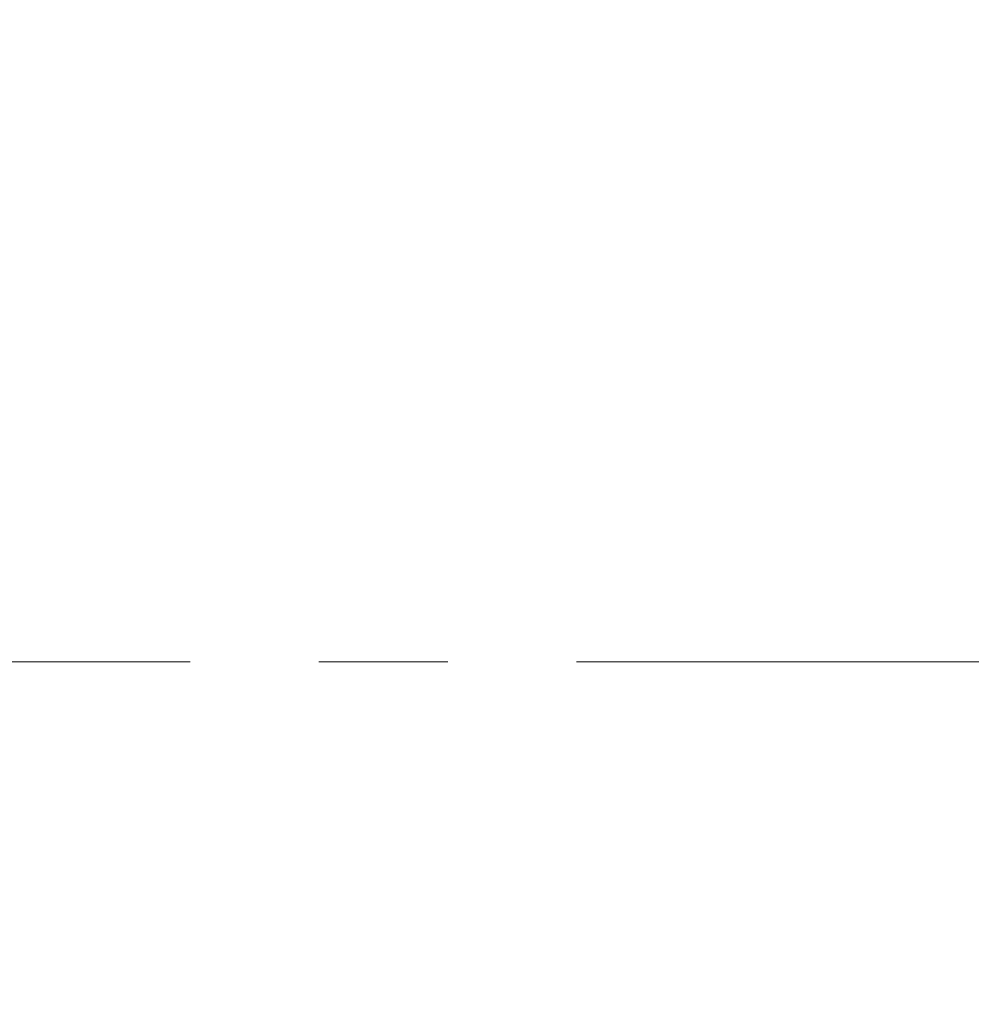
# Model space of a CAD drawing. Header units: millimetres. Extents: x -54 to 820, y 0 to 420.
# Tile 13 of 26: x 220 to 238, y 130 to 149. Entities that reach past the tile are written whole.
import ezdxf

# ---------------------------------------------------------------- set-up
doc = ezdxf.new("R2010")
doc.units = ezdxf.units.MM
doc.linetypes.add('CENTERX2', pattern=[20.32, 12.7, -2.54, 2.54, -2.54])
doc.layers.add('标注层', color=150, linetype='Continuous')
doc.styles.add('SLDTEXTSTYLE0', font='TXT', dxfattribs={"width": 0.7})
doc.dimstyles.new('SLDDIMSTYLE0', dxfattribs={"dimtxt": 3.5, "dimasz": 4, "dimexe": 0, "dimexo": 0.0625, "dimgap": 0.875, "dimtad": 0, "dimtih": 1, "dimtoh": 1, "dimlfac": 10, "dimrnd": 1e-09, "dimzin": 12, "dimdsep": 46, "dimtxsty": 'SLDTEXTSTYLE0', "dimsah": 1, "dimcen": 0, "dimadec": 0, "dimazin": 3, "dimtfac": 1, "dimtdec": 3, "dimtofl": 0, "dimtmove": 0, "dimatfit": 3, "dimfxl": 0, "dimfrac": 2, "dimtolj": 1, "dimtzin": 12, "dimarcsym": 0})

# ---------------------------------------------------------------- blocks, each defined once
blk = doc.blocks.new('_D_3')
at = {"layer": '标注层'}
for p, q in [((281.609, 195.015), (292.196, 203.712)), ((292.196, 203.712), (305.213, 203.712))]:
    blk.add_line(p, q, dxfattribs=at)
blk.add_solid([(281.609, 195.015), (285.017, 197.168), (284.383, 197.941)], dxfattribs=at)
at = {"layer": '标注层', "char_height": 3.5, "attachment_point": 1, "style": 'SLDTEXTSTYLE0'}
for s, insert in [('%%c', (293.196, 208.224)), ('1844', (297.066, 208.224))]:
    blk.add_mtext(s, dxfattribs=dict(at, insert=insert))

msp = doc.modelspace()

# ---------------------------------------------------------------- linework, layer by layer
at = {"color": 7, "linetype": 'CENTERX2', "lineweight": 18}
msp.add_line((210.3652, 136.4907), (302.5652, 136.4907), dxfattribs=at)
msp.add_arc((210.3652, 136.4907), 92.2, 95, 85, dxfattribs=at)

# ---------------------------------------------------------------- dimensions: what is measured, and where the dimension line sits
at = {"layer": '标注层'}
dim = msp.add_radius_dim(center=(210.3652, 136.4907), mpoint=(281.6092, 195.0154), text='%%c1844', dimstyle='SLDDIMSTYLE0', override={"dimpost": '<>'}, dxfattribs=at)
dim.commit()
dim.dimension.update_dxf_attribs({"geometry": '_D_3', "text_midpoint": (299.2044, 205.7487), "dimtype": 164})

doc.saveas('drawing.dxf')
